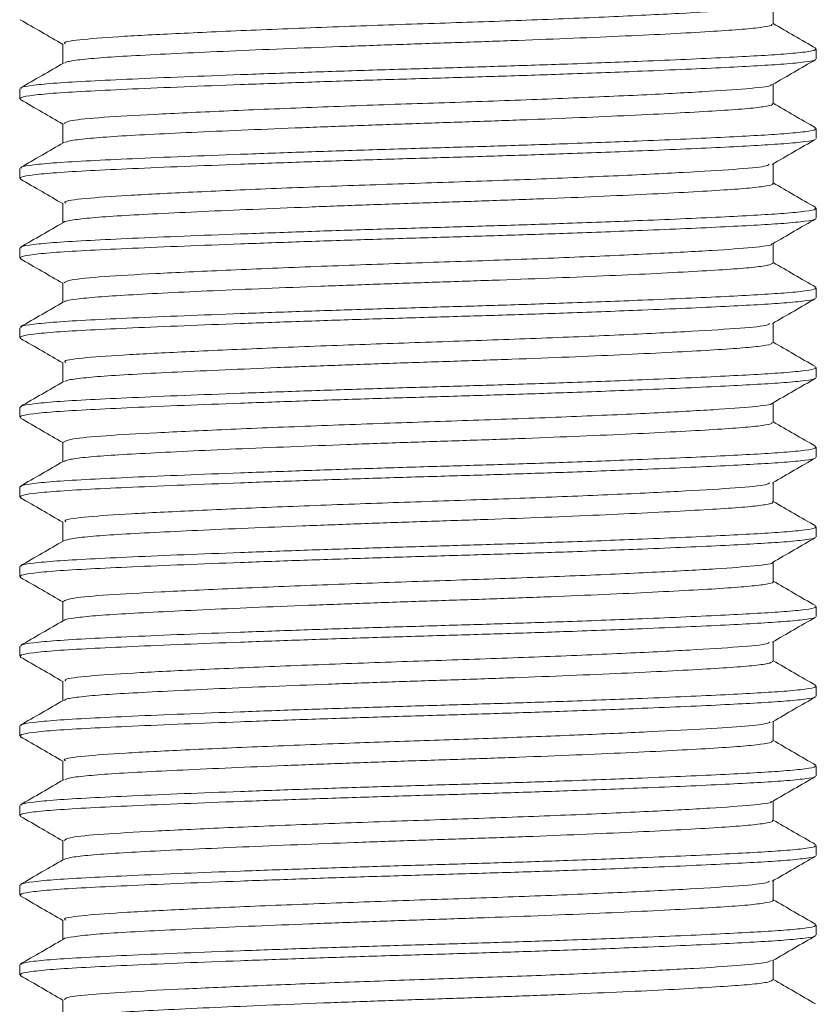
# Model space of a CAD drawing. Header units: millimetres. Extents: x 0 to 210, y 0 to 297.
# Tile 31 of 38: x 135 to 145, y 213 to 225. Entities that reach past the tile are written whole.
import ezdxf

# ---------------------------------------------------------------- set-up
doc = ezdxf.new("R2010")
doc.units = ezdxf.units.MM
doc.linetypes.add('HIDDEN', pattern=[1.905, 1.27, -0.635])
doc.layers.add('FORMAT', color=7, linetype='HIDDEN')

msp = doc.modelspace()

# ---------------------------------------------------------------- linework, layer by layer
at = {"layer": 'FORMAT', "linetype": 'Continuous', "lineweight": 15}
for p, q in [((144.953, 225.407), (144.953, 225.652)), ((136.035, 225.157), (136.035, 224.913)), ((145.494, 224.97), (145.494, 225.095)), ((144.953, 224.408), (144.953, 224.652)), ((135.494, 224.595), (135.494, 224.47)), ((136.035, 224.157), (136.035, 223.913)), ((145.494, 223.97), (145.494, 224.095)), ((144.953, 223.407), (144.953, 223.652)), ((135.494, 223.595), (135.494, 223.47)), ((136.035, 223.158), (136.035, 222.913)), ((145.494, 222.97), (145.494, 223.095)), ((144.953, 222.407), (144.953, 222.652)), ((135.494, 222.595), (135.494, 222.47)), ((136.035, 222.157), (136.035, 221.913)), ((145.494, 221.97), (145.494, 222.095)), ((135.494, 221.595), (135.494, 221.47)), ((144.953, 221.408), (144.953, 221.652)), ((136.035, 221.157), (136.035, 220.913)), ((145.494, 220.97), (145.494, 221.095)), ((135.494, 220.595), (135.494, 220.47)), ((144.953, 220.407), (144.953, 220.652)), ((136.035, 220.158), (136.035, 219.913)), ((145.494, 219.97), (145.494, 220.095)), ((135.494, 219.595), (135.494, 219.47)), ((144.953, 219.407), (144.953, 219.652)), ((136.035, 219.157), (136.035, 218.913)), ((145.494, 218.97), (145.494, 219.095)), ((135.494, 218.595), (135.494, 218.47)), ((144.953, 218.408), (144.953, 218.652)), ((136.035, 218.157), (136.035, 217.913)), ((145.494, 217.97), (145.494, 218.095)), ((135.494, 217.595), (135.494, 217.47)), ((144.953, 217.407), (144.953, 217.652)), ((136.035, 217.158), (136.035, 216.913)), ((145.494, 216.97), (145.494, 217.095)), ((135.494, 216.595), (135.494, 216.47)), ((144.953, 216.407), (144.953, 216.652)), ((136.035, 216.157), (136.035, 215.913)), ((145.494, 215.97), (145.494, 216.095)), ((144.953, 215.408), (144.953, 215.652)), ((135.494, 215.595), (135.494, 215.47)), ((136.035, 215.157), (136.035, 214.913)), ((145.494, 214.97), (145.494, 215.095)), ((144.953, 214.407), (144.953, 214.652)), ((135.494, 214.595), (135.494, 214.47)), ((136.035, 214.157), (136.035, 213.913)), ((145.494, 213.97), (145.494, 214.095)), ((144.953, 213.407), (144.953, 213.652)), ((135.494, 213.595), (135.494, 213.47)), ((136.035, 213.157), (136.035, 212.913))]:
    msp.add_line(p, q, dxfattribs=at)
at = {"layer": 'FORMAT', "linetype": 'Continuous', "lineweight": 0}
for points, knots in [([(144.913, 225.648), (144.896, 225.638), (144.854, 225.614), (144.456, 225.58), (143.803, 225.541), (142.918, 225.498), (141.881, 225.455), (140.761, 225.418), (139.616, 225.379), (138.507, 225.335), (137.536, 225.292), (136.766, 225.253), (136.262, 225.215), (136.023, 225.181), (136.059, 225.162), (136.069, 225.157)], [0, 0, 0, 0, 0.059462, 0.141125, 0.222588, 0.306453, 0.389998, 0.470575, 0.553051, 0.638304, 0.723488, 0.805771, 0.888026, 0.971677, 1, 1, 1, 1]), ([(144.937, 225.407), (144.939, 225.402), (144.942, 225.387), (144.804, 225.363), (144.545, 225.338), (144.163, 225.313), (143.682, 225.285), (143.105, 225.257), (142.46, 225.229), (141.752, 225.202), (141.015, 225.176), (140.257, 225.151), (139.512, 225.124), (138.789, 225.096), (138.12, 225.068), (137.513, 225.04), (136.996, 225.014), (136.573, 224.99), (136.27, 224.963), (136.091, 224.939), (136.069, 224.924), (136.06, 224.918)], [0, 0, 0, 0, 0.034296, 0.088386, 0.144046, 0.198124, 0.25377, 0.307847, 0.363491, 0.417581, 0.473241, 0.527321, 0.582969, 0.637047, 0.692692, 0.746782, 0.802441, 0.856523, 0.912174, 0.966252, 1, 1, 1, 1]), ([(135.511, 224.595), (135.509, 224.6), (135.503, 224.615), (135.651, 224.639), (135.939, 224.667), (136.359, 224.691), (136.899, 224.717), (137.536, 224.744), (138.264, 224.772), (139.048, 224.8), (139.88, 224.828), (140.723, 224.853), (141.566, 224.878), (142.445, 224.907), (143.221, 224.937), (143.871, 224.964), (144.359, 224.987), (144.772, 225.009), (145.12, 225.031), (145.369, 225.056), (145.495, 225.078), (145.481, 225.091), (145.477, 225.095)], [0, 0, 0, 0, 0.030756, 0.085239, 0.138196, 0.192689, 0.245636, 0.300118, 0.353065, 0.407546, 0.460503, 0.514996, 0.567944, 0.622427, 0.690073, 0.734697, 0.780226, 0.82485, 0.87038, 0.923326, 0.977807, 1, 1, 1, 1]), ([(135.507, 224.46), (135.501, 224.468), (135.49, 224.487), (135.649, 224.514), (135.939, 224.542), (136.358, 224.566), (136.899, 224.592), (137.536, 224.619), (138.264, 224.647), (139.048, 224.675), (139.88, 224.703), (140.723, 224.728), (141.566, 224.753), (142.445, 224.782), (143.221, 224.812), (143.871, 224.839), (144.359, 224.862), (144.772, 224.884), (145.121, 224.906), (145.366, 224.931), (145.488, 224.95), (145.481, 224.96), (145.481, 224.961)], [0, 0, 0, 0, 0.050512, 0.104843, 0.157653, 0.211994, 0.264793, 0.319124, 0.371923, 0.426253, 0.479062, 0.533403, 0.586204, 0.640535, 0.707993, 0.752492, 0.797895, 0.842395, 0.887798, 0.940596, 0.994926, 1, 1, 1, 1]), ([(144.924, 224.647), (144.927, 224.645), (144.947, 224.629), (144.699, 224.599), (144.184, 224.563), (143.394, 224.52), (142.412, 224.477), (141.321, 224.435), (140.193, 224.4), (139.074, 224.358), (138.032, 224.315), (137.159, 224.273), (136.509, 224.237), (136.102, 224.197), (136.068, 224.17), (136.052, 224.157)], [0, 0, 0, 0, 0.013141, 0.096865, 0.178263, 0.262798, 0.348469, 0.430909, 0.510775, 0.593552, 0.677725, 0.761345, 0.842024, 0.925334, 1, 1, 1, 1]), ([(144.938, 224.408), (144.942, 224.404), (144.955, 224.391), (144.846, 224.369), (144.614, 224.343), (144.26, 224.319), (143.797, 224.291), (143.244, 224.264), (142.608, 224.235), (141.918, 224.208), (141.181, 224.181), (140.431, 224.157), (139.676, 224.13), (138.951, 224.103), (138.263, 224.074), (137.645, 224.047), (137.103, 224.02), (136.66, 223.996), (136.327, 223.969), (136.114, 223.943), (136.073, 223.926), (136.055, 223.919)], [0, 0, 0, 0, 0.021292, 0.07699, 0.13112, 0.186821, 0.240941, 0.29663, 0.350757, 0.406452, 0.460584, 0.516286, 0.570406, 0.626095, 0.68022, 0.735913, 0.790045, 0.845748, 0.899868, 0.955558, 1, 1, 1, 1]), ([(135.511, 223.595), (135.509, 223.6), (135.503, 223.615), (135.651, 223.639), (135.939, 223.667), (136.359, 223.691), (136.899, 223.717), (137.536, 223.744), (138.264, 223.772), (139.048, 223.8), (139.88, 223.828), (140.723, 223.853), (141.566, 223.878), (142.445, 223.907), (143.221, 223.937), (143.871, 223.964), (144.359, 223.987), (144.772, 224.009), (145.12, 224.031), (145.369, 224.056), (145.495, 224.078), (145.481, 224.091), (145.477, 224.095)], [0, 0, 0, 0, 0.030756, 0.085239, 0.138196, 0.192689, 0.245636, 0.300118, 0.353065, 0.407546, 0.460503, 0.514996, 0.567944, 0.622427, 0.690073, 0.734697, 0.780226, 0.82485, 0.87038, 0.923326, 0.977807, 1, 1, 1, 1]), ([(135.507, 223.46), (135.501, 223.469), (135.49, 223.487), (135.649, 223.514), (135.939, 223.542), (136.358, 223.566), (136.899, 223.592), (137.536, 223.619), (138.264, 223.647), (139.048, 223.675), (139.88, 223.703), (140.723, 223.728), (141.566, 223.753), (142.445, 223.782), (143.221, 223.812), (143.871, 223.839), (144.359, 223.862), (144.772, 223.884), (145.121, 223.906), (145.364, 223.931), (145.486, 223.949), (145.482, 223.959), (145.482, 223.959)], [0, 0, 0, 0, 0.050292, 0.104871, 0.157922, 0.212511, 0.265551, 0.32013, 0.37317, 0.427747, 0.480798, 0.535387, 0.588428, 0.643008, 0.710773, 0.755476, 0.801086, 0.845788, 0.891399, 0.944438, 0.999016, 1, 1, 1, 1]), ([(144.904, 223.646), (144.892, 223.637), (144.861, 223.615), (144.492, 223.583), (143.854, 223.544), (142.973, 223.501), (141.931, 223.457), (140.808, 223.419), (139.666, 223.381), (138.562, 223.338), (137.588, 223.294), (136.811, 223.255), (136.288, 223.218), (136.031, 223.183), (136.063, 223.163), (136.072, 223.158)], [0, 0, 0, 0, 0.049198, 0.130865, 0.21332, 0.29841, 0.383333, 0.465317, 0.547425, 0.632395, 0.717446, 0.79978, 0.881552, 0.96638, 1, 1, 1, 1]), ([(144.944, 223.407), (144.947, 223.406), (144.966, 223.395), (144.88, 223.375), (144.68, 223.348), (144.348, 223.324), (143.912, 223.298), (143.374, 223.27), (142.76, 223.242), (142.076, 223.214), (141.352, 223.187), (140.598, 223.163), (139.847, 223.137), (139.109, 223.109), (138.416, 223.081), (137.776, 223.053), (137.219, 223.026), (136.75, 223.001), (136.389, 222.976), (136.154, 222.948), (136.043, 222.928), (136.048, 222.918), (136.048, 222.916)], [0, 0, 0, 0, 0.0091956, 0.0631051, 0.1185783, 0.1724805, 0.2279461, 0.2818438, 0.3373039, 0.3912128, 0.4466852, 0.5005893, 0.5560569, 0.6099545, 0.6654146, 0.7193226, 0.7747939, 0.8286996, 0.884169, 0.9380665, 0.9935266, 1, 1, 1, 1]), ([(135.511, 222.595), (135.509, 222.6), (135.503, 222.615), (135.651, 222.639), (135.939, 222.667), (136.359, 222.691), (136.899, 222.717), (137.536, 222.744), (138.264, 222.772), (139.048, 222.8), (139.88, 222.828), (140.723, 222.853), (141.566, 222.878), (142.445, 222.907), (143.221, 222.937), (143.871, 222.964), (144.359, 222.987), (144.772, 223.009), (145.12, 223.031), (145.369, 223.056), (145.495, 223.078), (145.481, 223.091), (145.477, 223.095)], [0, 0, 0, 0, 0.030756, 0.085239, 0.138196, 0.192689, 0.245636, 0.300118, 0.353065, 0.407546, 0.460503, 0.514996, 0.567944, 0.622427, 0.690073, 0.734697, 0.780226, 0.82485, 0.87038, 0.923326, 0.977807, 1, 1, 1, 1]), ([(135.508, 222.462), (135.503, 222.47), (135.493, 222.487), (135.649, 222.514), (135.939, 222.542), (136.358, 222.566), (136.899, 222.592), (137.536, 222.619), (138.264, 222.647), (139.048, 222.675), (139.88, 222.703), (140.723, 222.728), (141.566, 222.753), (142.445, 222.782), (143.221, 222.812), (143.871, 222.839), (144.359, 222.862), (144.772, 222.884), (145.121, 222.906), (145.366, 222.931), (145.488, 222.95), (145.481, 222.96), (145.481, 222.961)], [0, 0, 0, 0, 0.046422, 0.100938, 0.153926, 0.208452, 0.26143, 0.315945, 0.368923, 0.423437, 0.476426, 0.530951, 0.583931, 0.638447, 0.706133, 0.750784, 0.796341, 0.840991, 0.886548, 0.939526, 0.99404, 1, 1, 1, 1]), ([(144.929, 222.648), (144.931, 222.646), (144.954, 222.63), (144.718, 222.601), (144.223, 222.565), (143.453, 222.523), (142.485, 222.48), (141.396, 222.438), (140.257, 222.402), (139.121, 222.36), (138.062, 222.316), (137.173, 222.274), (136.515, 222.237), (136.102, 222.197), (136.068, 222.17), (136.052, 222.157)], [0, 0, 0, 0, 0.010662, 0.093759, 0.174339, 0.257923, 0.342815, 0.426172, 0.506722, 0.590064, 0.675629, 0.759857, 0.841078, 0.924906, 1, 1, 1, 1]), ([(144.949, 222.407), (144.939, 222.399), (144.92, 222.381), (144.733, 222.354), (144.434, 222.33), (144.017, 222.304), (143.505, 222.276), (142.903, 222.248), (142.237, 222.22), (141.516, 222.193), (140.772, 222.168), (140.013, 222.143), (139.275, 222.115), (138.565, 222.087), (137.916, 222.059), (137.335, 222.032), (136.849, 222.006), (136.459, 221.981), (136.198, 221.954), (136.063, 221.933), (136.059, 221.921), (136.058, 221.919)], [0, 0, 0, 0, 0.052009, 0.106134, 0.161829, 0.215942, 0.271624, 0.325739, 0.381422, 0.435547, 0.491243, 0.545355, 0.601037, 0.655149, 0.71083, 0.764955, 0.820651, 0.874764, 0.930447, 0.984559, 1, 1, 1, 1]), ([(135.511, 221.595), (135.509, 221.6), (135.503, 221.615), (135.651, 221.639), (135.939, 221.667), (136.359, 221.691), (136.899, 221.717), (137.536, 221.744), (138.264, 221.772), (139.048, 221.8), (139.88, 221.828), (140.723, 221.853), (141.566, 221.878), (142.445, 221.907), (143.221, 221.937), (143.871, 221.964), (144.359, 221.987), (144.772, 222.009), (145.12, 222.031), (145.369, 222.056), (145.495, 222.078), (145.481, 222.091), (145.477, 222.095)], [0, 0, 0, 0, 0.030756, 0.085239, 0.138196, 0.192689, 0.245636, 0.300118, 0.353065, 0.407546, 0.460503, 0.514996, 0.567944, 0.622427, 0.690073, 0.734697, 0.780226, 0.82485, 0.87038, 0.923326, 0.977807, 1, 1, 1, 1]), ([(135.507, 221.459), (135.501, 221.468), (135.489, 221.487), (135.649, 221.514), (135.939, 221.542), (136.358, 221.566), (136.899, 221.592), (137.536, 221.619), (138.264, 221.647), (139.048, 221.675), (139.88, 221.703), (140.723, 221.728), (141.566, 221.753), (142.445, 221.782), (143.221, 221.812), (143.871, 221.839), (144.359, 221.862), (144.772, 221.884), (145.121, 221.906), (145.365, 221.931), (145.487, 221.95), (145.481, 221.96), (145.481, 221.961)], [0, 0, 0, 0, 0.050928, 0.105263, 0.158075, 0.212419, 0.265221, 0.319555, 0.372357, 0.42669, 0.479502, 0.533846, 0.586649, 0.640984, 0.708445, 0.752947, 0.798352, 0.842854, 0.88826, 0.941061, 0.995394, 1, 1, 1, 1]), ([(144.908, 221.647), (144.898, 221.639), (144.871, 221.616), (144.507, 221.584), (143.87, 221.545), (142.985, 221.501), (141.935, 221.458), (140.81, 221.419), (139.673, 221.381), (138.579, 221.338), (137.611, 221.295), (136.831, 221.256), (136.298, 221.219), (136.032, 221.184), (136.064, 221.164), (136.073, 221.158)], [0, 0, 0, 0, 0.049601, 0.131714, 0.214412, 0.29983, 0.385111, 0.467429, 0.54841, 0.6322, 0.716112, 0.797437, 0.879438, 0.96457, 1, 1, 1, 1]), ([(144.94, 221.408), (144.939, 221.401), (144.936, 221.385), (144.785, 221.36), (144.512, 221.335), (144.122, 221.31), (143.627, 221.283), (143.047, 221.255), (142.39, 221.226), (141.684, 221.199), (140.938, 221.173), (140.186, 221.149), (139.437, 221.122), (138.724, 221.094), (138.055, 221.065), (137.46, 221.038), (136.948, 221.012), (136.539, 220.987), (136.245, 220.96), (136.082, 220.937), (136.066, 220.923), (136.061, 220.919)], [0, 0, 0, 0, 0.0390769, 0.0947587, 0.1488695, 0.20455, 0.2586523, 0.3143231, 0.3684344, 0.4241149, 0.478227, 0.5339089, 0.5880113, 0.6436822, 0.6977921, 0.7534709, 0.8075841, 0.8632672, 0.9173697, 0.9730409, 1, 1, 1, 1]), ([(135.511, 220.595), (135.509, 220.6), (135.503, 220.615), (135.651, 220.639), (135.939, 220.667), (136.359, 220.691), (136.899, 220.717), (137.536, 220.744), (138.264, 220.772), (139.048, 220.8), (139.88, 220.828), (140.723, 220.853), (141.566, 220.878), (142.445, 220.907), (143.221, 220.937), (143.871, 220.964), (144.359, 220.987), (144.772, 221.009), (145.12, 221.031), (145.369, 221.056), (145.495, 221.078), (145.481, 221.091), (145.477, 221.095)], [0, 0, 0, 0, 0.030756, 0.085239, 0.138196, 0.192689, 0.245636, 0.300118, 0.353065, 0.407546, 0.460503, 0.514996, 0.567944, 0.622427, 0.690073, 0.734697, 0.780226, 0.82485, 0.87038, 0.923326, 0.977807, 1, 1, 1, 1]), ([(135.507, 220.46), (135.502, 220.469), (135.49, 220.487), (135.649, 220.514), (135.939, 220.542), (136.358, 220.566), (136.899, 220.592), (137.536, 220.619), (138.264, 220.647), (139.048, 220.675), (139.88, 220.703), (140.723, 220.728), (141.566, 220.753), (142.445, 220.782), (143.221, 220.812), (143.871, 220.839), (144.359, 220.862), (144.772, 220.884), (145.121, 220.906), (145.364, 220.931), (145.486, 220.949), (145.482, 220.959), (145.482, 220.959)], [0, 0, 0, 0, 0.049717, 0.104324, 0.157401, 0.212017, 0.265084, 0.31969, 0.372756, 0.427361, 0.480438, 0.535055, 0.588122, 0.642729, 0.710528, 0.755254, 0.800886, 0.845611, 0.891244, 0.94431, 0.998915, 1, 1, 1, 1]), ([(144.932, 220.645), (144.933, 220.644), (144.952, 220.63), (144.722, 220.602), (144.239, 220.566), (143.479, 220.524), (142.515, 220.481), (141.418, 220.439), (140.27, 220.402), (139.128, 220.36), (138.071, 220.317), (137.191, 220.275), (136.537, 220.239), (136.113, 220.199), (136.066, 220.171), (136.043, 220.158)], [0, 0, 0, 0, 0.005113, 0.087877, 0.168077, 0.25121, 0.337254, 0.421809, 0.503464, 0.587914, 0.673955, 0.757186, 0.837411, 0.920061, 1, 1, 1, 1]), ([(144.936, 220.407), (144.94, 220.403), (144.949, 220.389), (144.828, 220.366), (144.586, 220.341), (144.218, 220.316), (143.749, 220.289), (143.183, 220.261), (142.546, 220.233), (141.845, 220.205), (141.111, 220.179), (140.353, 220.155), (139.607, 220.128), (138.878, 220.1), (138.202, 220.072), (137.586, 220.044), (137.057, 220.017), (136.621, 219.993), (136.302, 219.967), (136.1, 219.941), (136.067, 219.924), (136.052, 219.916)], [0, 0, 0, 0, 0.026931, 0.080826, 0.136284, 0.190168, 0.245615, 0.299498, 0.354942, 0.408837, 0.464295, 0.518181, 0.57363, 0.627513, 0.682958, 0.736852, 0.79231, 0.846198, 0.901649, 0.955532, 1, 1, 1, 1]), ([(135.511, 219.595), (135.509, 219.6), (135.503, 219.615), (135.651, 219.639), (135.939, 219.667), (136.359, 219.691), (136.899, 219.717), (137.536, 219.744), (138.264, 219.772), (139.048, 219.8), (139.88, 219.828), (140.723, 219.853), (141.566, 219.878), (142.445, 219.907), (143.221, 219.937), (143.871, 219.964), (144.359, 219.987), (144.772, 220.009), (145.12, 220.031), (145.369, 220.056), (145.495, 220.078), (145.481, 220.091), (145.477, 220.095)], [0, 0, 0, 0, 0.030756, 0.085239, 0.138196, 0.192689, 0.245636, 0.300118, 0.353065, 0.407546, 0.460503, 0.514996, 0.567944, 0.622427, 0.690073, 0.734697, 0.780226, 0.82485, 0.87038, 0.923326, 0.977807, 1, 1, 1, 1]), ([(135.508, 219.462), (135.503, 219.47), (135.492, 219.487), (135.649, 219.514), (135.939, 219.542), (136.358, 219.566), (136.899, 219.592), (137.536, 219.619), (138.264, 219.647), (139.048, 219.675), (139.88, 219.703), (140.723, 219.728), (141.566, 219.753), (142.445, 219.782), (143.221, 219.812), (143.871, 219.839), (144.359, 219.862), (144.772, 219.884), (145.121, 219.906), (145.366, 219.931), (145.488, 219.95), (145.481, 219.961), (145.481, 219.962)], [0, 0, 0, 0, 0.046585, 0.101074, 0.154035, 0.208533, 0.261485, 0.315972, 0.368924, 0.42341, 0.476372, 0.53087, 0.583822, 0.638311, 0.705963, 0.750591, 0.796125, 0.840753, 0.886287, 0.939238, 0.993724, 1, 1, 1, 1]), ([(144.909, 219.648), (144.9, 219.64), (144.875, 219.617), (144.511, 219.584), (143.885, 219.545), (143.022, 219.503), (141.997, 219.46), (140.885, 219.422), (139.746, 219.384), (138.638, 219.341), (137.651, 219.297), (136.859, 219.258), (136.316, 219.221), (136.04, 219.185), (136.065, 219.164), (136.073, 219.157)], [0, 0, 0, 0, 0.0512053, 0.1331543, 0.2141638, 0.2978475, 0.3815107, 0.4624626, 0.5438018, 0.6281507, 0.7127832, 0.7949025, 0.8759558, 0.9601467, 1, 1, 1, 1]), ([(144.941, 219.407), (144.944, 219.405), (144.962, 219.393), (144.867, 219.372), (144.652, 219.346), (144.311, 219.322), (143.861, 219.295), (143.32, 219.267), (142.693, 219.239), (142.009, 219.211), (141.276, 219.184), (140.527, 219.16), (139.771, 219.134), (139.042, 219.106), (138.347, 219.078), (137.72, 219.05), (137.166, 219.023), (136.711, 218.999), (136.362, 218.973), (136.127, 218.946), (136.074, 218.928), (136.048, 218.919)], [0, 0, 0, 0, 0.013991, 0.069699, 0.123841, 0.179554, 0.233685, 0.289386, 0.343523, 0.399229, 0.453372, 0.509085, 0.563217, 0.618918, 0.673052, 0.728756, 0.7829, 0.838614, 0.892745, 0.948446, 1, 1, 1, 1]), ([(135.511, 218.595), (135.509, 218.6), (135.503, 218.615), (135.651, 218.639), (135.939, 218.667), (136.359, 218.691), (136.899, 218.717), (137.536, 218.744), (138.264, 218.772), (139.048, 218.8), (139.88, 218.828), (140.723, 218.853), (141.566, 218.878), (142.445, 218.907), (143.221, 218.937), (143.871, 218.964), (144.359, 218.987), (144.772, 219.009), (145.12, 219.031), (145.369, 219.056), (145.495, 219.078), (145.481, 219.091), (145.477, 219.095)], [0, 0, 0, 0, 0.030756, 0.085239, 0.138196, 0.192689, 0.245636, 0.300118, 0.353065, 0.407546, 0.460503, 0.514996, 0.567944, 0.622427, 0.690073, 0.734697, 0.780226, 0.82485, 0.87038, 0.923326, 0.977807, 1, 1, 1, 1]), ([(135.506, 218.459), (135.501, 218.468), (135.489, 218.487), (135.649, 218.514), (135.939, 218.542), (136.358, 218.566), (136.899, 218.592), (137.536, 218.619), (138.264, 218.647), (139.048, 218.675), (139.88, 218.703), (140.723, 218.728), (141.566, 218.753), (142.445, 218.782), (143.221, 218.812), (143.871, 218.839), (144.359, 218.862), (144.772, 218.884), (145.121, 218.906), (145.365, 218.931), (145.487, 218.95), (145.481, 218.96), (145.481, 218.961)], [0, 0, 0, 0, 0.051287, 0.105629, 0.158449, 0.212801, 0.265611, 0.319952, 0.372762, 0.427103, 0.479923, 0.534275, 0.587086, 0.641428, 0.708899, 0.753408, 0.79882, 0.843328, 0.88874, 0.941549, 0.99589, 1, 1, 1, 1]), ([(144.939, 218.647), (144.94, 218.646), (144.964, 218.632), (144.742, 218.604), (144.269, 218.568), (143.515, 218.526), (142.559, 218.483), (141.475, 218.441), (140.338, 218.404), (139.204, 218.363), (138.14, 218.32), (137.242, 218.277), (136.567, 218.241), (136.12, 218.2), (136.065, 218.172), (136.037, 218.157)], [0, 0, 0, 0, 0.002416, 0.085926, 0.166667, 0.25025, 0.335343, 0.419097, 0.499861, 0.583185, 0.66826, 0.752239, 0.833086, 0.916133, 1, 1, 1, 1]), ([(144.95, 218.408), (144.951, 218.407), (144.972, 218.397), (144.896, 218.378), (144.714, 218.352), (144.396, 218.327), (143.974, 218.301), (143.448, 218.274), (142.843, 218.245), (142.165, 218.217), (141.447, 218.19), (140.694, 218.166), (139.943, 218.14), (139.201, 218.113), (138.502, 218.085), (137.853, 218.056), (137.285, 218.029), (136.804, 218.004), (136.429, 217.979), (136.178, 217.952), (136.055, 217.931), (136.054, 217.92), (136.054, 217.918)], [0, 0, 0, 0, 0.0027452, 0.056837, 0.1124977, 0.1665836, 0.2222384, 0.2763187, 0.3319667, 0.3860576, 0.4417173, 0.495805, 0.5514616, 0.6055418, 0.6611898, 0.7152796, 0.7709381, 0.8250273, 0.8806855, 0.9347657, 0.9904137, 1, 1, 1, 1]), ([(135.511, 217.595), (135.509, 217.6), (135.503, 217.615), (135.651, 217.639), (135.939, 217.667), (136.359, 217.691), (136.899, 217.717), (137.536, 217.744), (138.264, 217.772), (139.048, 217.8), (139.88, 217.828), (140.723, 217.853), (141.566, 217.878), (142.445, 217.907), (143.221, 217.937), (143.871, 217.964), (144.359, 217.987), (144.772, 218.009), (145.12, 218.031), (145.369, 218.056), (145.495, 218.078), (145.481, 218.091), (145.477, 218.095)], [0, 0, 0, 0, 0.030756, 0.085239, 0.138196, 0.192689, 0.245636, 0.300118, 0.353065, 0.407546, 0.460503, 0.514996, 0.567944, 0.622427, 0.690073, 0.734697, 0.780226, 0.82485, 0.87038, 0.923326, 0.977807, 1, 1, 1, 1]), ([(135.507, 217.46), (135.502, 217.469), (135.491, 217.487), (135.649, 217.514), (135.939, 217.542), (136.358, 217.566), (136.899, 217.592), (137.536, 217.619), (138.264, 217.647), (139.048, 217.675), (139.88, 217.703), (140.723, 217.728), (141.566, 217.753), (142.445, 217.782), (143.221, 217.812), (143.871, 217.839), (144.359, 217.862), (144.772, 217.884), (145.121, 217.906), (145.364, 217.931), (145.486, 217.949), (145.482, 217.959), (145.482, 217.959)], [0, 0, 0, 0, 0.049058, 0.10369, 0.156791, 0.211433, 0.264524, 0.319155, 0.372246, 0.426876, 0.479977, 0.534619, 0.587711, 0.642343, 0.710173, 0.754919, 0.800572, 0.845318, 0.890972, 0.944062, 0.998692, 1, 1, 1, 1]), ([(144.903, 217.646), (144.898, 217.639), (144.881, 217.618), (144.544, 217.587), (143.935, 217.548), (143.076, 217.505), (142.047, 217.462), (140.93, 217.423), (139.787, 217.385), (138.676, 217.342), (137.683, 217.299), (136.884, 217.259), (136.331, 217.222), (136.045, 217.186), (136.066, 217.165), (136.073, 217.158)], [0, 0, 0, 0, 0.040646, 0.122678, 0.204667, 0.289569, 0.37461, 0.456989, 0.538655, 0.62341, 0.708553, 0.791263, 0.872666, 0.957254, 1, 1, 1, 1]), ([(144.943, 217.407), (144.938, 217.4), (144.929, 217.383), (144.763, 217.357), (144.48, 217.333), (144.076, 217.307), (143.576, 217.28), (142.983, 217.252), (142.325, 217.224), (141.609, 217.196), (140.868, 217.171), (140.109, 217.146), (139.368, 217.119), (138.653, 217.091), (137.996, 217.063), (137.404, 217.035), (136.905, 217.009), (136.503, 216.985), (136.224, 216.958), (136.071, 216.935), (136.061, 216.921), (136.058, 216.916)], [0, 0, 0, 0, 0.044715, 0.098611, 0.15407, 0.207954, 0.2634, 0.317284, 0.37273, 0.426626, 0.482085, 0.535968, 0.591414, 0.645297, 0.700741, 0.754637, 0.810096, 0.863982, 0.91943, 0.973314, 1, 1, 1, 1]), ([(135.511, 216.595), (135.509, 216.6), (135.503, 216.615), (135.651, 216.639), (135.939, 216.667), (136.359, 216.691), (136.899, 216.717), (137.536, 216.744), (138.264, 216.772), (139.048, 216.8), (139.88, 216.828), (140.723, 216.853), (141.566, 216.878), (142.445, 216.907), (143.221, 216.937), (143.871, 216.964), (144.359, 216.987), (144.772, 217.009), (145.12, 217.031), (145.369, 217.056), (145.495, 217.078), (145.481, 217.091), (145.477, 217.095)], [0, 0, 0, 0, 0.030756, 0.085239, 0.138196, 0.192689, 0.245636, 0.300118, 0.353065, 0.407546, 0.460503, 0.514996, 0.567944, 0.622427, 0.690073, 0.734697, 0.780226, 0.82485, 0.87038, 0.923326, 0.977807, 1, 1, 1, 1]), ([(135.507, 216.462), (135.503, 216.47), (135.492, 216.487), (135.649, 216.514), (135.939, 216.542), (136.358, 216.566), (136.899, 216.592), (137.536, 216.619), (138.264, 216.647), (139.048, 216.675), (139.88, 216.703), (140.723, 216.728), (141.566, 216.753), (142.445, 216.782), (143.221, 216.812), (143.871, 216.839), (144.359, 216.862), (144.772, 216.884), (145.121, 216.906), (145.366, 216.931), (145.488, 216.95), (145.481, 216.961), (145.48, 216.962)], [0, 0, 0, 0, 0.046826, 0.101287, 0.154223, 0.208694, 0.26162, 0.316081, 0.369006, 0.423466, 0.476402, 0.530873, 0.5838, 0.638261, 0.70588, 0.750487, 0.795998, 0.840604, 0.886116, 0.939041, 0.9935, 1, 1, 1, 1]), ([(144.916, 216.648), (144.911, 216.642), (144.897, 216.622), (144.625, 216.593), (144.136, 216.56), (143.444, 216.523), (142.59, 216.484), (141.635, 216.447), (140.634, 216.414), (139.579, 216.377), (138.518, 216.336), (137.551, 216.293), (136.784, 216.254), (136.272, 216.216), (136.025, 216.182), (136.061, 216.163), (136.07, 216.158)], [0, 0, 0, 0, 0.039654, 0.112654, 0.184408, 0.258855, 0.334329, 0.408823, 0.480624, 0.553552, 0.638046, 0.722499, 0.804143, 0.885555, 0.969918, 1, 1, 1, 1]), ([(144.938, 216.407), (144.939, 216.402), (144.944, 216.387), (144.811, 216.364), (144.554, 216.338), (144.178, 216.313), (143.695, 216.286), (143.126, 216.258), (142.477, 216.23), (141.777, 216.202), (141.034, 216.176), (140.283, 216.152), (139.531, 216.125), (138.813, 216.097), (138.136, 216.069), (137.532, 216.041), (137.008, 216.015), (136.585, 215.991), (136.276, 215.964), (136.095, 215.94), (136.07, 215.925), (136.061, 215.919)], [0, 0, 0, 0, 0.031715, 0.087454, 0.141621, 0.19736, 0.251517, 0.307246, 0.361412, 0.417148, 0.471317, 0.527057, 0.581215, 0.636943, 0.691107, 0.746842, 0.801012, 0.856753, 0.910911, 0.966639, 1, 1, 1, 1]), ([(135.511, 215.595), (135.509, 215.6), (135.503, 215.615), (135.651, 215.639), (135.939, 215.667), (136.359, 215.691), (136.899, 215.717), (137.536, 215.744), (138.264, 215.772), (139.048, 215.8), (139.88, 215.828), (140.723, 215.853), (141.566, 215.878), (142.445, 215.907), (143.221, 215.937), (143.871, 215.964), (144.359, 215.987), (144.772, 216.009), (145.12, 216.031), (145.369, 216.056), (145.495, 216.078), (145.481, 216.091), (145.477, 216.095)], [0, 0, 0, 0, 0.030756, 0.085239, 0.138196, 0.192689, 0.245636, 0.300118, 0.353065, 0.407546, 0.460503, 0.514996, 0.567944, 0.622427, 0.690073, 0.734697, 0.780226, 0.82485, 0.87038, 0.923326, 0.977807, 1, 1, 1, 1]), ([(135.506, 215.459), (135.501, 215.468), (135.489, 215.487), (135.649, 215.514), (135.939, 215.542), (136.358, 215.566), (136.899, 215.592), (137.536, 215.619), (138.264, 215.647), (139.048, 215.675), (139.88, 215.703), (140.723, 215.728), (141.566, 215.753), (142.445, 215.782), (143.221, 215.812), (143.871, 215.839), (144.359, 215.862), (144.772, 215.884), (145.121, 215.906), (145.365, 215.931), (145.487, 215.95), (145.481, 215.96), (145.481, 215.96)], [0, 0, 0, 0, 0.051573, 0.105929, 0.158761, 0.213126, 0.265949, 0.320303, 0.373125, 0.427479, 0.480311, 0.534676, 0.5875, 0.641855, 0.709342, 0.753861, 0.799284, 0.843803, 0.889226, 0.942048, 0.996401, 1, 1, 1, 1]), ([(144.925, 215.647), (144.928, 215.645), (144.946, 215.628), (144.702, 215.6), (144.195, 215.563), (143.416, 215.521), (142.441, 215.478), (141.348, 215.436), (140.208, 215.4), (139.078, 215.358), (138.029, 215.315), (137.153, 215.273), (136.506, 215.237), (136.1, 215.197), (136.068, 215.17), (136.052, 215.157)], [0, 0, 0, 0, 0.011496, 0.09469, 0.175532, 0.259461, 0.344582, 0.428047, 0.508829, 0.592525, 0.677656, 0.761371, 0.842156, 0.9256, 1, 1, 1, 1]), ([(144.938, 215.408), (144.942, 215.404), (144.956, 215.391), (144.85, 215.37), (144.625, 215.344), (144.27, 215.319), (143.815, 215.292), (143.26, 215.264), (142.631, 215.236), (141.936, 215.208), (141.207, 215.182), (140.45, 215.158), (139.701, 215.131), (138.969, 215.104), (138.286, 215.075), (137.66, 215.047), (137.12, 215.021), (136.67, 214.996), (136.336, 214.97), (136.116, 214.944), (136.072, 214.926), (136.052, 214.918)], [0, 0, 0, 0, 0.020389, 0.074453, 0.130084, 0.184138, 0.239759, 0.29381, 0.349428, 0.403491, 0.459122, 0.513178, 0.568801, 0.622853, 0.678471, 0.732533, 0.788163, 0.842221, 0.897846, 0.951897, 1, 1, 1, 1]), ([(135.511, 214.595), (135.509, 214.6), (135.503, 214.615), (135.651, 214.639), (135.939, 214.667), (136.359, 214.691), (136.899, 214.717), (137.536, 214.744), (138.264, 214.772), (139.048, 214.8), (139.88, 214.828), (140.723, 214.853), (141.566, 214.878), (142.445, 214.907), (143.221, 214.937), (143.871, 214.964), (144.359, 214.987), (144.772, 215.009), (145.12, 215.031), (145.369, 215.056), (145.495, 215.078), (145.481, 215.091), (145.477, 215.095)], [0, 0, 0, 0, 0.030756, 0.085239, 0.138196, 0.192689, 0.245636, 0.300118, 0.353065, 0.407546, 0.460503, 0.514996, 0.567944, 0.622427, 0.690073, 0.734697, 0.780226, 0.82485, 0.87038, 0.923326, 0.977807, 1, 1, 1, 1]), ([(135.507, 214.461), (135.502, 214.469), (135.491, 214.487), (135.649, 214.514), (135.939, 214.542), (136.358, 214.566), (136.899, 214.592), (137.536, 214.619), (138.264, 214.647), (139.048, 214.675), (139.88, 214.703), (140.723, 214.728), (141.566, 214.753), (142.445, 214.782), (143.221, 214.812), (143.871, 214.839), (144.359, 214.862), (144.772, 214.884), (145.121, 214.906), (145.364, 214.931), (145.486, 214.949), (145.482, 214.959), (145.482, 214.959)], [0, 0, 0, 0, 0.048431, 0.103082, 0.156202, 0.210863, 0.263972, 0.318622, 0.371732, 0.426381, 0.479501, 0.534161, 0.587272, 0.641923, 0.709777, 0.754538, 0.800208, 0.844969, 0.890639, 0.943748, 0.998397, 1, 1, 1, 1]), ([(144.905, 214.646), (144.893, 214.637), (144.86, 214.615), (144.489, 214.583), (143.849, 214.543), (142.966, 214.5), (141.924, 214.457), (140.801, 214.419), (139.658, 214.38), (138.555, 214.337), (137.582, 214.294), (136.807, 214.255), (136.285, 214.217), (136.03, 214.183), (136.062, 214.163), (136.071, 214.158)], [0, 0, 0, 0, 0.0505039, 0.1320803, 0.214492, 0.2995195, 0.3843595, 0.4662474, 0.5483146, 0.6332232, 0.7181929, 0.8004315, 0.8821587, 0.9669274, 1, 1, 1, 1]), ([(144.946, 214.407), (144.948, 214.406), (144.968, 214.396), (144.884, 214.376), (144.687, 214.349), (144.361, 214.325), (143.924, 214.298), (143.394, 214.271), (142.776, 214.243), (142.1, 214.215), (141.371, 214.188), (140.624, 214.163), (139.866, 214.137), (139.133, 214.11), (138.433, 214.082), (137.797, 214.054), (137.231, 214.026), (136.765, 214.002), (136.397, 213.976), (136.16, 213.949), (136.046, 213.929), (136.05, 213.918), (136.051, 213.916)], [0, 0, 0, 0, 0.007065, 0.06252, 0.116418, 0.17188, 0.225767, 0.281216, 0.335107, 0.39056, 0.444459, 0.499922, 0.553808, 0.609258, 0.663147, 0.718597, 0.772496, 0.827959, 0.881846, 0.937295, 0.991181, 1, 1, 1, 1]), ([(135.511, 213.595), (135.509, 213.6), (135.503, 213.615), (135.651, 213.639), (135.939, 213.667), (136.359, 213.691), (136.899, 213.717), (137.536, 213.744), (138.264, 213.772), (139.048, 213.8), (139.88, 213.828), (140.723, 213.853), (141.566, 213.878), (142.445, 213.907), (143.221, 213.937), (143.871, 213.964), (144.359, 213.987), (144.772, 214.009), (145.12, 214.031), (145.369, 214.056), (145.495, 214.078), (145.481, 214.091), (145.477, 214.095)], [0, 0, 0, 0, 0.030756, 0.085239, 0.138196, 0.192689, 0.245636, 0.300118, 0.353065, 0.407546, 0.460503, 0.514996, 0.567944, 0.622427, 0.690073, 0.734697, 0.780226, 0.82485, 0.87038, 0.923326, 0.977807, 1, 1, 1, 1]), ([(135.507, 213.461), (135.503, 213.47), (135.492, 213.487), (135.649, 213.514), (135.939, 213.542), (136.358, 213.566), (136.899, 213.592), (137.536, 213.619), (138.264, 213.647), (139.048, 213.675), (139.88, 213.703), (140.723, 213.728), (141.566, 213.753), (142.445, 213.782), (143.221, 213.812), (143.871, 213.839), (144.359, 213.862), (144.772, 213.884), (145.121, 213.906), (145.366, 213.931), (145.488, 213.95), (145.481, 213.961), (145.48, 213.962)], [0, 0, 0, 0, 0.047136, 0.101573, 0.154484, 0.20893, 0.26183, 0.316266, 0.369166, 0.423601, 0.476512, 0.530958, 0.58386, 0.638296, 0.705883, 0.750469, 0.795959, 0.840544, 0.886035, 0.938935, 0.993369, 1, 1, 1, 1]), ([(144.926, 213.648), (144.905, 213.638), (144.859, 213.616), (144.521, 213.585), (143.98, 213.551), (143.242, 213.513), (142.355, 213.475), (141.385, 213.438), (140.378, 213.406), (139.37, 213.369), (138.404, 213.331), (137.553, 213.293), (136.866, 213.258), (136.368, 213.225), (136.074, 213.19), (136.062, 213.167), (136.057, 213.157)], [0, 0, 0, 0, 0.0585382, 0.1307006, 0.2031207, 0.2779827, 0.3533678, 0.427277, 0.4987345, 0.5723516, 0.6476667, 0.7226915, 0.7954826, 0.8673311, 0.9418612, 1, 1, 1, 1]), ([(144.948, 213.407), (144.94, 213.399), (144.922, 213.381), (144.742, 213.355), (144.444, 213.331), (144.033, 213.305), (143.52, 213.277), (142.924, 213.249), (142.255, 213.221), (141.541, 213.194), (140.791, 213.169), (140.039, 213.144), (139.293, 213.116), (138.589, 213.088), (137.932, 213.06), (137.353, 213.033), (136.86, 213.007), (136.471, 212.982), (136.203, 212.955), (136.066, 212.934), (136.06, 212.922), (136.059, 212.919)], [0, 0, 0, 0, 0.049456, 0.105217, 0.159402, 0.215159, 0.269337, 0.325086, 0.379275, 0.435035, 0.489222, 0.54498, 0.599159, 0.654908, 0.709095, 0.764854, 0.819042, 0.874802, 0.92898, 0.984729, 1, 1, 1, 1])]:
    msp.add_open_spline(points, degree=3, knots=knots, dxfattribs=at)
at = {"layer": 'FORMAT', "linetype": 'Continuous', "lineweight": 15}
for points, knots in [([(135.5, 225.462), (135.59, 225.41), (135.769, 225.306), (135.947, 225.203), (136.035, 225.152)], [0, 0, 0, 0, 0.5064676, 1, 1, 1, 1]), ([(145.488, 225.103), (145.398, 225.155), (145.219, 225.259), (145.041, 225.362), (144.953, 225.413)], [0, 0, 0, 0, 0.506491, 1, 1, 1, 1]), ([(136.045, 224.918), (135.955, 224.866), (135.774, 224.762), (135.593, 224.657), (135.503, 224.605)], [0, 0, 0, 0, 0.499968, 1, 1, 1, 1]), ([(144.944, 224.647), (145.035, 224.7), (145.216, 224.804), (145.396, 224.909), (145.487, 224.961)], [0, 0, 0, 0, 0.499956, 1, 1, 1, 1]), ([(135.504, 224.46), (135.594, 224.407), (135.771, 224.305), (135.949, 224.202), (136.035, 224.152)], [0, 0, 0, 0, 0.510302, 1, 1, 1, 1]), ([(145.484, 224.106), (145.393, 224.158), (145.216, 224.26), (145.039, 224.363), (144.953, 224.413)], [0, 0, 0, 0, 0.510661, 1, 1, 1, 1]), ([(136.046, 223.919), (135.955, 223.867), (135.775, 223.762), (135.594, 223.657), (135.503, 223.605)], [0, 0, 0, 0, 0.499955, 1, 1, 1, 1]), ([(144.941, 223.645), (145.031, 223.698), (145.212, 223.802), (145.393, 223.907), (145.483, 223.959)], [0, 0, 0, 0, 0.499961, 1, 1, 1, 1]), ([(135.503, 223.46), (135.594, 223.408), (135.771, 223.305), (135.948, 223.202), (136.035, 223.152)], [0, 0, 0, 0, 0.509485, 1, 1, 1, 1]), ([(145.487, 223.104), (145.397, 223.156), (145.218, 223.259), (145.04, 223.362), (144.953, 223.413)], [0, 0, 0, 0, 0.50769, 1, 1, 1, 1]), ([(136.042, 222.916), (135.951, 222.864), (135.771, 222.76), (135.59, 222.655), (135.5, 222.603)], [0, 0, 0, 0, 0.49996, 1, 1, 1, 1]), ([(144.945, 222.648), (145.036, 222.7), (145.216, 222.805), (145.397, 222.909), (145.488, 222.961)], [0, 0, 0, 0, 0.4999674, 1, 1, 1, 1]), ([(135.5, 222.462), (135.59, 222.41), (135.769, 222.306), (135.947, 222.203), (136.035, 222.152)], [0, 0, 0, 0, 0.506571, 1, 1, 1, 1]), ([(145.488, 222.103), (145.397, 222.156), (145.219, 222.259), (145.041, 222.362), (144.953, 222.413)], [0, 0, 0, 0, 0.50679, 1, 1, 1, 1]), ([(136.045, 221.919), (135.955, 221.866), (135.774, 221.762), (135.594, 221.657), (135.503, 221.605)], [0, 0, 0, 0, 0.499967, 1, 1, 1, 1]), ([(144.944, 221.647), (145.034, 221.699), (145.215, 221.804), (145.396, 221.909), (145.486, 221.961)], [0, 0, 0, 0, 0.499955, 1, 1, 1, 1]), ([(135.504, 221.459), (135.595, 221.407), (135.772, 221.305), (135.949, 221.202), (136.035, 221.152)], [0, 0, 0, 0, 0.510679, 1, 1, 1, 1]), ([(145.484, 221.106), (145.393, 221.158), (145.216, 221.26), (145.039, 221.363), (144.953, 221.413)], [0, 0, 0, 0, 0.5106977, 1, 1, 1, 1]), ([(136.045, 220.919), (135.955, 220.866), (135.774, 220.762), (135.593, 220.657), (135.503, 220.605)], [0, 0, 0, 0, 0.499954, 1, 1, 1, 1]), ([(144.941, 220.645), (145.031, 220.698), (145.212, 220.802), (145.393, 220.907), (145.483, 220.959)], [0, 0, 0, 0, 0.499963, 1, 1, 1, 1]), ([(135.503, 220.46), (135.593, 220.408), (135.771, 220.305), (135.948, 220.203), (136.035, 220.152)], [0, 0, 0, 0, 0.508922, 1, 1, 1, 1]), ([(145.487, 220.104), (145.397, 220.156), (145.219, 220.259), (145.041, 220.362), (144.953, 220.413)], [0, 0, 0, 0, 0.507295, 1, 1, 1, 1]), ([(144.946, 219.648), (145.036, 219.7), (145.217, 219.805), (145.397, 219.909), (145.488, 219.962)], [0, 0, 0, 0, 0.499966, 1, 1, 1, 1]), ([(136.042, 219.916), (135.951, 219.864), (135.771, 219.76), (135.59, 219.655), (135.5, 219.603)], [0, 0, 0, 0, 0.499962, 1, 1, 1, 1]), ([(135.5, 219.462), (135.591, 219.409), (135.769, 219.306), (135.947, 219.203), (136.035, 219.152)], [0, 0, 0, 0, 0.506738, 1, 1, 1, 1]), ([(145.487, 219.104), (145.397, 219.156), (145.219, 219.259), (145.041, 219.362), (144.953, 219.413)], [0, 0, 0, 0, 0.507178, 1, 1, 1, 1]), ([(144.944, 218.647), (145.034, 218.699), (145.215, 218.804), (145.396, 218.908), (145.486, 218.961)], [0, 0, 0, 0, 0.499954, 1, 1, 1, 1]), ([(136.046, 218.919), (135.955, 218.867), (135.775, 218.762), (135.594, 218.658), (135.504, 218.605)], [0, 0, 0, 0, 0.499966, 1, 1, 1, 1]), ([(135.505, 218.459), (135.595, 218.407), (135.772, 218.305), (135.949, 218.202), (136.035, 218.152)], [0, 0, 0, 0, 0.510994, 1, 1, 1, 1]), ([(145.484, 218.106), (145.393, 218.158), (145.216, 218.26), (145.039, 218.363), (144.953, 218.413)], [0, 0, 0, 0, 0.510657, 1, 1, 1, 1]), ([(144.941, 217.645), (145.031, 217.698), (145.212, 217.802), (145.393, 217.907), (145.483, 217.959)], [0, 0, 0, 0, 0.4999647, 1, 1, 1, 1]), ([(136.045, 217.918), (135.955, 217.866), (135.774, 217.762), (135.593, 217.657), (135.503, 217.605)], [0, 0, 0, 0, 0.499954, 1, 1, 1, 1]), ([(135.502, 217.46), (135.592, 217.408), (135.77, 217.305), (135.948, 217.203), (136.035, 217.152)], [0, 0, 0, 0, 0.508332, 1, 1, 1, 1]), ([(145.488, 217.103), (145.397, 217.156), (145.219, 217.259), (145.041, 217.362), (144.953, 217.413)], [0, 0, 0, 0, 0.5069325, 1, 1, 1, 1]), ([(144.946, 216.648), (145.036, 216.7), (145.217, 216.805), (145.398, 216.91), (145.488, 216.962)], [0, 0, 0, 0, 0.499965, 1, 1, 1, 1]), ([(136.042, 216.916), (135.951, 216.864), (135.771, 216.76), (135.59, 216.655), (135.5, 216.603)], [0, 0, 0, 0, 0.499963, 1, 1, 1, 1]), ([(135.5, 216.462), (135.591, 216.409), (135.769, 216.306), (135.947, 216.203), (136.035, 216.152)], [0, 0, 0, 0, 0.506964, 1, 1, 1, 1]), ([(145.487, 216.104), (145.396, 216.156), (145.218, 216.259), (145.04, 216.362), (144.953, 216.413)], [0, 0, 0, 0, 0.50766, 1, 1, 1, 1]), ([(136.046, 215.919), (135.956, 215.867), (135.775, 215.762), (135.594, 215.658), (135.504, 215.605)], [0, 0, 0, 0, 0.499965, 1, 1, 1, 1]), ([(144.943, 215.647), (145.033, 215.699), (145.214, 215.803), (145.395, 215.908), (145.485, 215.96)], [0, 0, 0, 0, 0.499954, 1, 1, 1, 1]), ([(135.505, 215.459), (135.595, 215.407), (135.772, 215.304), (135.949, 215.202), (136.035, 215.152)], [0, 0, 0, 0, 0.511233, 1, 1, 1, 1]), ([(145.484, 215.106), (145.394, 215.158), (145.216, 215.26), (145.039, 215.363), (144.953, 215.413)], [0, 0, 0, 0, 0.510542, 1, 1, 1, 1]), ([(136.045, 214.918), (135.954, 214.866), (135.773, 214.761), (135.593, 214.657), (135.502, 214.604)], [0, 0, 0, 0, 0.499954, 1, 1, 1, 1]), ([(144.941, 214.646), (145.032, 214.698), (145.212, 214.802), (145.393, 214.907), (145.484, 214.959)], [0, 0, 0, 0, 0.4999662, 1, 1, 1, 1]), ([(135.502, 214.461), (135.592, 214.409), (135.77, 214.306), (135.948, 214.203), (136.035, 214.152)], [0, 0, 0, 0, 0.507822, 1, 1, 1, 1]), ([(145.488, 214.103), (145.398, 214.155), (145.219, 214.259), (145.041, 214.362), (144.953, 214.413)], [0, 0, 0, 0, 0.506629, 1, 1, 1, 1]), ([(136.042, 213.916), (135.952, 213.864), (135.771, 213.76), (135.59, 213.655), (135.5, 213.603)], [0, 0, 0, 0, 0.499964, 1, 1, 1, 1]), ([(144.946, 213.648), (145.036, 213.701), (145.217, 213.805), (145.398, 213.91), (145.488, 213.962)], [0, 0, 0, 0, 0.499964, 1, 1, 1, 1]), ([(135.501, 213.461), (135.591, 213.409), (135.769, 213.306), (135.947, 213.203), (136.035, 213.152)], [0, 0, 0, 0, 0.507245, 1, 1, 1, 1]), ([(145.486, 213.104), (145.396, 213.157), (145.218, 213.259), (145.04, 213.362), (144.953, 213.413)], [0, 0, 0, 0, 0.508211, 1, 1, 1, 1])]:
    msp.add_open_spline(points, degree=3, knots=knots, dxfattribs=at)

doc.saveas('drawing.dxf')
